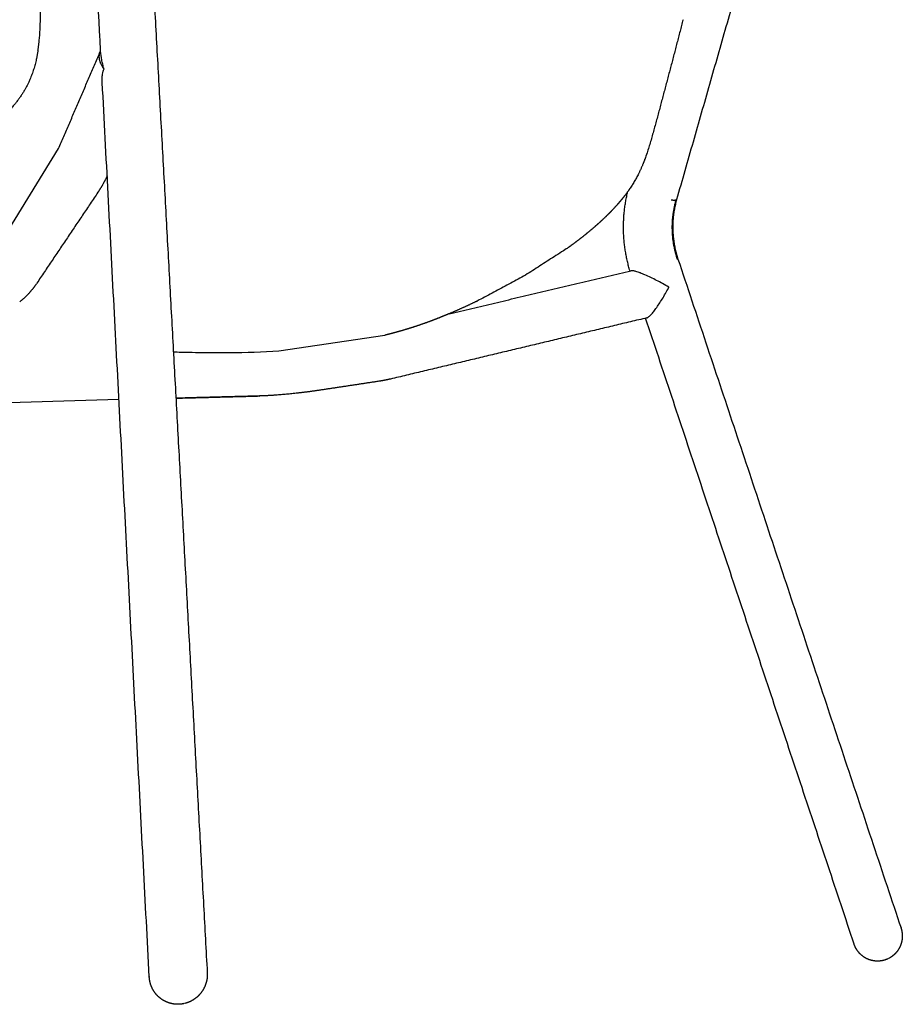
# Model space of a CAD drawing. Header units: millimetres. Extents: x 847 to 2889, y 2747 to 4819.
# Tile 4 of 26: x 1348 to 1691, y 2747 to 3130. Entities that reach past the tile are written whole.
import ezdxf

# ---------------------------------------------------------------- set-up
doc = ezdxf.new("R2010")
doc.units = ezdxf.units.MM
doc.header["$MEASUREMENT"] = 0
for name, color, linetype, true_color in [('2DVýkres', 18, 'Continuous', 0x000000), ('2DVýkres$viditelné$tečné', 18, 'Continuous', 0x000000), ('2DVýkres$viditelné$čáry', 18, 'Continuous', 0x000000)]:
    doc.layers.add(name, color=color, linetype=linetype, true_color=true_color)

msp = doc.modelspace()

# ---------------------------------------------------------------- linework, layer by layer
at = {"layer": '2DVýkres'}
for points in [[(1331.89, 3028.92), (1363.35, 3079.84)], [(1448.97, 3001.17), (1490.08, 3007.25)], [(1331.22, 2980.73), (1386.78, 2982.4)]]:
    msp.add_lwpolyline(points, dxfattribs=at)
at = {"layer": '2DVýkres$viditelné$tečné'}
for points, weights, degree in [([(1355.3, 3117.95), (1356, 3122.37), (1356.51, 3131.35), (1356.07, 3141.29), (1355.81, 3146.69)], [3228.70156316, 3228.040673, 3227.88603759, 3229.37495458, 3230.35761682], 3), ([(1355.3, 3117.95), (1354.6, 3113.53), (1352.33, 3104.82), (1346.18, 3096.37), (1341.6, 3092.22)], [3228.70156316, 3229.36245332, 3231.85137856, 3235.80577578, 3237.93213791], 3), ([(1603.35, 3059.8), (1602.89, 3059.6), (1601.37, 3059.76)], [3675.40318689, 3557.54136403, 3670.83453084], 2), ([(1603.88, 3036.76), (1600.05, 3048.25), (1603.35, 3059.8)], [3675.13181531, 3505.72965479, 3675.40318689], 2), ([(1603.35, 3059.8), (1603.5, 3059.87), (1603.52, 3059.97)], [3675.40318689, 3598.34105394, 3544.92672166], 2), ([(1604.06, 3036.87), (1604.07, 3036.85), (1603.88, 3036.76)], [3512.16446619, 3573.45584319, 3675.13181531], 2), ([(1589.07, 3031.59), (1589.11, 3031.6), (1589.16, 3031.62)], [3654.53287646, 3661.45248811, 3668.56955141], 2), ([(1487.79, 2989.36), (1487.76, 2989.36), (1487.74, 2989.35)], [3632.61243817, 3618.1756138, 3604.13498709], 2), ([(1491.76, 2990.11), (1489.79, 2989.66), (1487.79, 2989.36)], [1, 0.999305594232, 1], 2), ([(1441.19, 2983.65), (1441.33, 2983.64), (1441.47, 2983.65)], [1, 0.999441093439, 1], 2)]:
    msp.add_rational_spline(points, weights, degree=degree, dxfattribs=at)
for points in [[(1589.16, 3031.62), (1589.18, 3031.58), (1589.19, 3031.54)], [(1408.92, 2982.79), (1425.06, 2983.22), (1441.19, 2983.65)]]:
    msp.add_open_spline(points, degree=2, dxfattribs=at)
at = {"layer": '2DVýkres$viditelné$čáry'}
for points in [[(1654.73, 3239.18), (1629.13, 3149.57), (1603.52, 3059.97)], [(1379.67, 3117.63), (1378.12, 3147.27), (1376.56, 3176.91)], [(1398.27, 3178.18), (1409.69, 2968.81), (1421.1, 2759.44)], [(1363.35, 3079.84), (1371.45, 3098.71), (1379.54, 3117.59)], [(1398.58, 2757.86), (1389.45, 2931.69), (1380.31, 3105.53)], [(1378.61, 3062.82), (1366.73, 3045.15), (1354.84, 3027.49)], [(1604.06, 3036.87), (1647.41, 2906.88), (1690.75, 2776.88)], [(1515.13, 3015.61), (1550.46, 3023.96), (1585.8, 3032.31)], [(1591.9, 3013.99), (1542.09, 3002.11), (1492.28, 2990.23)], [(1672.54, 2770.6), (1632.02, 2892.25), (1591.5, 3013.89)], [(1487.74, 2989.35), (1476.26, 2987.62), (1464.78, 2985.88)], [(1441.47, 2983.65), (1425.2, 2983.22), (1408.92, 2982.78)]]:
    msp.add_open_spline(points, degree=2, dxfattribs=at)
for points, weights, degree, knots in [([(1606.03, 3129.91), (1602.64, 3116.8), (1599.18, 3103.7), (1595.66, 3090.62), (1595.22, 3088.99), (1594.44, 3086.1), (1593.09, 3081.36), (1591.58, 3076.61), (1589.62, 3071.69), (1588.08, 3068.7), (1587.27, 3067.3), (1586.63, 3066.19), (1585.94, 3065.11), (1585.22, 3064.06), (1583.54, 3061.62), (1581.58, 3059.2), (1577.19, 3054.44), (1574.81, 3052.15), (1572.3, 3049.94), (1568.82, 3046.87), (1565.09, 3043.96), (1561.31, 3041.25), (1555.61, 3037.58), (1549.9, 3033.91), (1544.19, 3030.23), (1538.28, 3027.08), (1532.36, 3023.92), (1526.44, 3020.76), (1526.08, 3020.58), (1525.71, 3020.4), (1525.35, 3020.23), (1522.18, 3018.71), (1518.98, 3017.25), (1515.75, 3015.87), (1513.27, 3014.82), (1510.77, 3013.82), (1508.25, 3012.87), (1507.49, 3012.58), (1506.72, 3012.3), (1505.95, 3012.03), (1504.21, 3011.4), (1502.45, 3010.81), (1500.68, 3010.24), (1498.73, 3009.62), (1496.76, 3009.03), (1494.78, 3008.48), (1493.81, 3008.21), (1492.84, 3007.95), (1491.87, 3007.7), (1491.27, 3007.55), (1490.68, 3007.4), (1490.08, 3007.25)], [1, 0.999991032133, 0.999991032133, 1, 1, 1, 1, 1, 1, 1, 1, 0.999515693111, 0.999515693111, 1, 1.00039313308, 1.00068342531, 1.00107329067, 1.00116994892, 1.00119315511, 1.00122530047, 1.0011164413, 1.00093829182, 1.00057446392, 1.00021063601, 0.999846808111, 0.999540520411, 0.999234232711, 0.998927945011, 0.998916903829, 0.99890651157, 0.998896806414, 0.99872972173, 0.99872972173, 0.998896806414, 0.998743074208, 0.998743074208, 0.998896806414, 0.998878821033, 0.998878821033, 0.998896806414, 0.998794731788, 0.998794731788, 0.998896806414, 0.99877079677, 0.99877079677, 0.998896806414, 0.998870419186, 0.998870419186, 0.998896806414, 0.998887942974, 0.998887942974, 0.998896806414], 3, [0, 0, 0, 0, 10.92638, 10.92638, 10.92638, 12.287605, 13.340588, 14.903812, 16.30682, 17.612585, 17.612585, 17.612585, 18.642141, 18.642141, 18.642141, 29.13547, 29.13547, 39.547809, 39.547809, 39.547809, 54.034272, 54.034272, 54.034272, 55.034272, 55.034272, 55.034272, 56.034272, 56.034272, 56.034272, 57.281814, 57.281814, 57.281814, 60.11524, 60.11524, 60.11524, 62.287627, 62.287627, 62.287627, 62.945905, 62.945905, 62.945905, 64.442201, 64.442201, 64.442201, 66.098921, 66.098921, 66.098921, 66.909769, 66.909769, 66.909769, 67.404319, 67.404319, 67.404319, 67.404319]), ([(1380.98, 3110.79), (1380.78, 3111.05), (1380.6, 3111.31), (1378.2, 3114.82), (1379.66, 3117.85)], [1, 0.999546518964, 1, 0.912399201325, 1.00182645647], 2, [0, 0, 0, 0.172979, 0.172979, 8.576298, 8.576298, 8.576298]), ([(1354.78, 3027.41), (1353.36, 3025.29), (1351.65, 3023.41), (1350.08, 3021.69), (1348.23, 3020.27)], [1, 0.997263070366, 1, 0.996058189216, 1], 2, [0, 0, 0, 1.367528, 1.367528, 2.615365, 2.615365, 2.615365]), ([(1464.78, 2985.88), (1460.79, 2985.28), (1456.62, 2984.77), (1448.5, 2983.98), (1444.75, 2983.74), (1441.47, 2983.65)], [3624.55324756, 3623.17285986, 3622.75955634, 3623.93830212, 3625.51662546, 3627.9050402], 3, [0, 0, 0, 0, 12.830075, 12.830075, 25.77413, 25.77413, 25.77413, 25.77413]), ([(1690.76, 2776.87), (1690.98, 2776.19), (1691.1, 2775.49), (1691.42, 2773.7), (1691.09, 2771.92)], [1, 0.997390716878, 1, 0.983674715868, 1], 2, [0, 0, 0, 0.383286, 0.383286, 1.34662, 1.34662, 1.34662]), ([(1691.09, 2771.92), (1691.07, 2771.84), (1691.05, 2771.77), (1691.04, 2771.69), (1690.69, 2770.05), (1689.94, 2768.54), (1688.83, 2767.27), (1688.07, 2766.4), (1687.17, 2765.68), (1686.15, 2765.13)], [3659.92484161, 3659.91112873, 3659.89743969, 3659.88377742, 3581.67865762, 3581.67865762, 3659.88377742, 3621.1461793, 3621.1461793, 3659.88377742], 3, [0, 0, 0, 0, 0.242433, 0.242433, 0.242433, 1.584349, 1.584349, 1.584349, 2.511132, 2.511132, 2.511132, 2.511132]), ([(1685.92, 2765.01), (1684.99, 2764.54), (1683.98, 2764.28), (1682.22, 2763.83), (1680.42, 2764.06), (1679.88, 2764.13), (1679.35, 2764.26), (1677.39, 2764.75), (1675.8, 2765.98), (1675, 2766.6), (1674.35, 2767.38), (1673.35, 2768.56), (1672.76, 2769.99), (1672.64, 2770.29), (1672.54, 2770.59)], [1, 0.994077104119, 1, 0.982156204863, 1, 0.998346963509, 1, 0.978402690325, 1, 0.994532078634, 1, 0.987677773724, 1, 0.999475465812, 1], 2, [0, 0, 0, 0.558584, 0.558584, 1.522987, 1.522987, 1.816113, 1.816113, 2.883888, 2.883888, 3.426915, 3.426915, 4.251939, 4.251939, 4.423222, 4.423222, 4.423222]), ([(1421.1, 2759.42), (1421.14, 2758.66), (1421.11, 2757.91), (1421.01, 2757.16), (1420.73, 2755.21), (1419.97, 2753.38), (1418.79, 2751.8), (1418.76, 2751.77), (1418.74, 2751.74), (1418.71, 2751.7)], [1, 0.996822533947, 0.996822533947, 1, 0.979077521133, 0.979077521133, 1, 0.999997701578, 0.999995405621, 0.999993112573], 3, [0, 0, 0, 0, 0.607464, 0.607464, 0.607464, 2.183049, 2.183049, 2.183049, 2.296522, 2.296522, 2.296522, 2.296522]), ([(1421.05, 2759.55), (1421.05, 2759.56), (1421.04, 2759.57), (1421.02, 2759.59), (1421.01, 2759.6), (1421, 2759.62)], [3132.22546351, 3132.17085602, 3132.11623275, 3131.97760713, 3131.89367565, 3131.80974308], 3, [-8.3527492, -8.3527492, -8.3527492, -8.3527492, -8.1806027, -8.1806027, -7.9160903, -7.9160903, -7.9160903, -7.9160903]), ([(1398.58, 2757.87), (1398.58, 2757.87), (1398.58, 2757.87), (1398.58, 2757.87), (1398.58, 2757.86), (1398.58, 2757.86)], [3130.9532725, 3130.95327395, 3130.95327541, 3130.97667212, 3131.00007674, 3131.02349173], 3, [-9.46148009, -9.46148009, -9.46148009, -9.46148009, -9.46147547, -9.46147547, -9.38723425, -9.38723425, -9.38723425, -9.38723425]), ([(1398.58, 2757.85), (1398.58, 2757.85), (1398.58, 2757.85), (1398.58, 2757.85), (1398.58, 2757.84), (1398.58, 2757.84)], [3131.06593149, 3131.06593439, 3131.06593728, 3131.08784366, 3131.10975444, 3131.1316733], 3, [-9.34239228, -9.34239228, -9.34239228, -9.34239228, -9.34238311, -9.34238311, -9.27297252, -9.27297252, -9.27297252, -9.27297252]), ([(1409.29, 2747.21), (1408.1, 2747.25), (1406.94, 2747.48), (1405.83, 2747.89), (1405.52, 2748.01), (1405.21, 2748.14), (1404.91, 2748.28), (1403.46, 2748.97), (1402.2, 2749.96), (1401.17, 2751.19), (1400.14, 2752.43), (1399.4, 2753.86), (1398.97, 2755.42), (1398.79, 2756.1), (1398.67, 2756.8), (1398.61, 2757.5), (1398.6, 2757.61), (1398.59, 2757.73), (1398.58, 2757.84)], [1, 0.991491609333, 0.991491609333, 1, 0.999321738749, 0.999321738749, 1, 0.984502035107, 0.984502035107, 1, 0.984878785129, 0.984878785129, 1, 0.997147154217, 0.997147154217, 1, 1.00000527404, 1.00001059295, 1.00001595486], 3, [0, 0, 0, 0, 0.951535, 0.951535, 0.951535, 1.218937, 1.218937, 1.218937, 2.502949, 2.502949, 2.502949, 3.793593, 3.793593, 3.793593, 4.363009, 4.363009, 4.363009, 4.661603, 4.661603, 4.661603, 4.661603]), ([(1418.71, 2751.7), (1417.74, 2750.43), (1416.46, 2749.48), (1415.74, 2748.94), (1414.96, 2748.52), (1413.77, 2747.9), (1412.47, 2747.56)], [1, 0.990649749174, 1, 0.996994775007, 1, 0.993120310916, 1], 2, [0, 0, 0, 0.853444, 0.853444, 1.332435, 1.332435, 2.049625, 2.049625, 2.049625])]:
    msp.add_rational_spline(points, weights, degree=degree, knots=knots, dxfattribs=at)
for points, knots in [([(1380.98, 3110.79), (1380.88, 3111.09), (1380.71, 3111.68), (1380.39, 3112.84), (1379.96, 3114.81), (1379.74, 3116.51), (1379.67, 3117.63)], [0, 0, 0, 0, 0.248927, 0.495441, 0.96995, 1.87605, 1.87605, 1.87605, 1.87605]), ([(1380.31, 3105.53), (1380.29, 3105.8), (1380.27, 3106.34), (1380.27, 3107.4), (1380.35, 3108.58), (1380.56, 3109.81), (1380.81, 3110.5), (1380.98, 3110.79)], [0, 0, 0, 0, 0.221882, 0.439118, 0.850018, 1.175887, 1.442828, 1.442828, 1.442828, 1.442828]), ([(1600.54, 3025.93), (1599.72, 3026.41), (1598.13, 3027.31), (1595.05, 3028.95), (1592.14, 3030.35), (1589.45, 3031.46), (1587.89, 3032.01), (1586.81, 3032.28), (1586.15, 3032.35), (1585.9, 3032.34), (1585.8, 3032.31)], [0, 0, 0, 0, 0.763601, 1.47376, 2.814945, 3.370849, 3.821803, 4.147977, 4.26717, 4.351353, 4.351353, 4.351353, 4.351353]), ([(1591.9, 3013.99), (1592, 3014.01), (1592.23, 3014.11), (1592.73, 3014.45), (1593.47, 3015.15), (1594.44, 3016.26), (1596.01, 3018.32), (1598.06, 3021.45), (1599.61, 3024.17), (1600.39, 3025.64)], [0, 0, 0, 0, 0.082395, 0.194875, 0.492342, 0.900011, 1.388292, 2.577789, 3.915922, 3.915922, 3.915922, 3.915922]), ([(1407.94, 3000.81), (1409.92, 3000.75), (1413.69, 3000.65), (1420.96, 3000.53), (1432.67, 3000.49), (1442.58, 3000.79), (1448.97, 3001.17)], [0, 0, 0, 0, 1.592625, 3.04819, 5.86603, 11.036879, 11.036879, 11.036879, 11.036879])]:
    msp.add_open_spline(points, degree=3, knots=knots, dxfattribs=at)
for points, weights, degree in [([(1382.22, 3069.19), (1381.12, 3066.89), (1379.92, 3064.77), (1378.61, 3062.82)], [3265.33749579, 3267.04564288, 3268.87847421, 3270.78475335], 3), ([(1585.42, 3032.22), (1580.76, 3047.56), (1584.56, 3063.13)], [1, 0.964424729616, 1], 2), ([(1603.52, 3059.95), (1601.38, 3052.44), (1601.56, 3044.38), (1604.06, 3036.87)], [3676.97532719, 3677.54440397, 3677.61890004, 3677.19443395], 3), ([(1600.39, 3025.64), (1600.44, 3025.74), (1600.49, 3025.83), (1600.54, 3025.93)], [3666.59725066, 3666.62944777, 3666.66266201, 3666.69689202], 3), ([(1488.92, 2989.54), (1488.35, 2989.44), (1487.79, 2989.36)], [1, 0.999945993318, 1], 2), ([(1492.28, 2990.23), (1492.13, 2990.2), (1491.96, 2990.16), (1491.76, 2990.11)], [3634.23558386, 3634.18756521, 3634.13204058, 3634.06908146], 3), ([(1430.13, 2983.39), (1430.47, 2983.38), (1430.82, 2983.37)], [1, 0.999843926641, 1], 2), ([(1690.75, 2776.87), (1690.75, 2776.87), (1690.75, 2776.88), (1690.75, 2776.88)], [3660.67175221, 3660.69706475, 3660.7223736, 3660.74767819], 3), ([(1690.75, 2776.88), (1690.75, 2776.88), (1690.75, 2776.88)], [3131.05694736, 3130.76521507, 3130.48849619], 2), ([(1690.75, 2776.84), (1690.76, 2776.86), (1690.75, 2776.87)], [3137.40104358, 3134.37953684, 3132.11800651], 2), ([(1672.54, 2770.6), (1672.54, 2770.6), (1672.54, 2770.6), (1672.54, 2770.6)], [3659.4643277, 3659.48371269, 3659.50310008, 3659.52248962], 3), ([(1421.05, 2759.55), (1421.06, 2759.54), (1421.06, 2759.54)], [2687.07224385, 2686.26714379, 2685.51421384], 2), ([(1421.07, 2759.53), (1421.07, 2759.53), (1421.06, 2759.54), (1421.06, 2759.54)], [3132.34811414, 3132.33513951, 3132.32216449, 3132.30918894], 3), ([(1421.07, 2759.53), (1421.07, 2759.52), (1421.07, 2759.52)], [2684.82561867, 2684.08791876, 2683.40368803], 2), ([(1421.08, 2759.51), (1421.08, 2759.51), (1421.08, 2759.52), (1421.07, 2759.52)], [3132.47083171, 3132.45819632, 3132.44556105, 3132.43292576], 3), ([(1421.08, 2759.51), (1421.08, 2759.5), (1421.08, 2759.5)], [2682.80285782, 2682.13479685, 2681.52146312], 2), ([(1421.09, 2759.47), (1421.09, 2759.48), (1421.09, 2759.49), (1421.08, 2759.5)], [3132.71633014, 3132.66313907, 3132.60991442, 3132.55666107], 3), ([(1421.09, 2759.47), (1421.1, 2759.46), (1421.1, 2759.46)], [2679.42892908, 2678.93391966, 2678.49016023], 2), ([(1421.1, 2759.45), (1421.1, 2759.45), (1421.1, 2759.45), (1421.1, 2759.46)], [3132.83905147, 3132.82582843, 3132.81260307, 3132.79937547], 3), ([(1421.1, 2759.45), (1421.1, 2759.44), (1421.1, 2759.44)], [2678.07776118, 2677.66611833, 2677.30387788], 2), ([(1421.1, 2759.43), (1421.1, 2759.43), (1421.1, 2759.43), (1421.1, 2759.44)], [3132.96171397, 3132.9479956, 3132.93427449, 3132.92055072], 3), ([(1421.1, 2759.43), (1421.1, 2759.42), (1421.1, 2759.42)], [2676.95045761, 2676.61967845, 2676.33641544], 2), ([(1421.1, 2759.39), (1421.1, 2759.39), (1421.1, 2759.39), (1421.1, 2759.4)], [3133.20673763, 3133.19198643, 3133.17723147, 3133.16247283], 3), ([(1421.1, 2759.39), (1421.1, 2759.38), (1421.1, 2759.37)], [2675.36744343, 2675.19005504, 2675.05639016], 2), ([(1398.58, 2757.87), (1398.59, 2757.87), (1398.59, 2757.88)], [2673.09462143, 2672.95669067, 2672.83909245], 2), ([(1398.58, 2757.85), (1398.58, 2757.85), (1398.58, 2757.86)], [2673.78580142, 2673.63777907, 2673.50322471], 2), ([(1398.59, 2757.91), (1398.6, 2757.93), (1398.6, 2757.95)], [2672.28428001, 2672.06829333, 2672.22447995], 2), ([(1398.59, 2757.91), (1398.59, 2757.9), (1398.59, 2757.89), (1398.59, 2757.88)], [3130.72953502, 3130.78668853, 3130.84390309, 3130.90119297], 3), ([(1412.28, 2747.52), (1410.85, 2747.17), (1409.37, 2747.21)], [1, 0.991430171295, 1], 2)]:
    msp.add_rational_spline(points, weights, degree=degree, dxfattribs=at)

doc.saveas('drawing.dxf')
